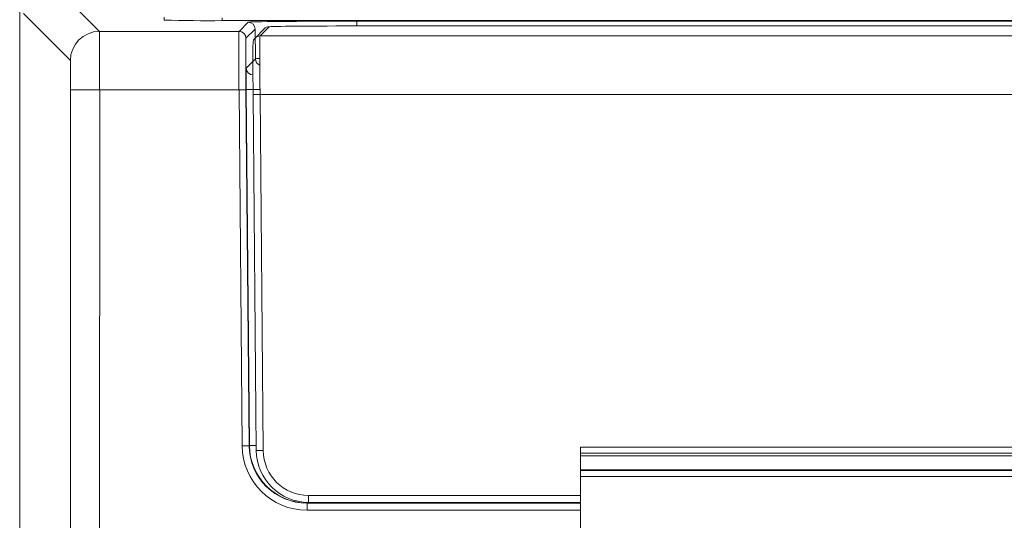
# Model space of a CAD drawing. Header units: millimetres. Extents: x 0 to 2100, y 0 to 1485.
# Tile 38 of 66: x 506 to 540, y 1315 to 1332. Entities that reach past the tile are written whole.
import ezdxf

# ---------------------------------------------------------------- set-up
doc = ezdxf.new("R2010")
doc.units = ezdxf.units.MM
doc.header["$LTSCALE"] = 5

msp = doc.modelspace()

# ---------------------------------------------------------------- linework, layer by layer
at = {"color": 7, "linetype": 'Continuous', "lineweight": 15}
for p, q in [((506.269, 1365.906), (506.269, 1300.614)), ((507.403, 1333.019), (509.016, 1331.407)), ((508.016, 1330.407), (506.403, 1332.02)), ((511.243, 1331.895), (511.243, 1331.795)), ((513.243, 1331.878), (513.243, 1331.778)), ((513.243, 1331.778), (581.243, 1331.778)), ((513.824, 1331.407), (514.14, 1331.726)), ((517.88, 1331.758), (576.302, 1331.758)), ((509.016, 1331.407), (513.824, 1331.407)), ((514.38, 1331.488), (514.064, 1331.169)), ((514.694, 1331.495), (514.38, 1331.178)), ((514.389, 1330.464), (514.38, 1331.488)), ((514.864, 1331.566), (514.55, 1331.249)), ((575.411, 1331.594), (518.124, 1331.594)), ((514.55, 1331.249), (660.728, 1331.249)), ((514.073, 1330.145), (514.389, 1330.464)), ((508.023, 1313.425), (508.024, 1329.398)), ((509.024, 1329.39), (509.023, 1313.417)), ((513.824, 1329.39), (509.024, 1329.39)), ((513.932, 1317.131), (513.824, 1329.39)), ((514.064, 1329.394), (514.172, 1317.135)), ((514.073, 1329.405), (514.313, 1329.407)), ((514.18, 1317.143), (514.073, 1329.405)), ((514.418, 1316.967), (514.31, 1329.232)), ((660.728, 1329.232), (514.55, 1329.232)), ((514.55, 1329.232), (514.658, 1316.967)), ((514.172, 1317.135), (514.18, 1317.143)), ((514.18, 1317.143), (514.42, 1317.145)), ((525.592, 1317.082), (575.592, 1317.082)), ((525.592, 1316.882), (575.592, 1316.882)), ((525.592, 1316.882), (525.592, 1316.782)), ((575.592, 1316.782), (525.592, 1316.782)), ((525.592, 1316.302), (525.592, 1316.782)), ((525.592, 1316.302), (575.592, 1316.302)), ((525.592, 1316.302), (525.592, 1316.278)), ((575.592, 1316.278), (525.592, 1316.278)), ((575.592, 1316.078), (525.592, 1316.078)), ((525.592, 1308.652), (525.592, 1316.078)), ((516.218, 1315.183), (516.218, 1315.421)), ((516.18, 1315.161), (516.172, 1315.153)), ((516.172, 1314.911), (516.172, 1315.153)), ((525.592, 1315.183), (516.218, 1315.183))]:
    msp.add_line(p, q, dxfattribs=at)
at = {"color": 8, "linetype": 'Continuous', "lineweight": 15}
for p, q in [((517.88, 1331.758), (517.88, 1331.594)), ((514.549, 1329.407), (514.313, 1329.407)), ((516.218, 1315.421), (525.592, 1315.421)), ((516.172, 1315.153), (525.592, 1315.153)), ((516.18, 1315.161), (516.18, 1315.184)), ((525.592, 1315.161), (516.18, 1315.161)), ((525.592, 1314.911), (516.172, 1314.911))]:
    msp.add_line(p, q, dxfattribs=at)
at = {"color": 7, "linetype": 'Continuous', "lineweight": 15, "flags": 128}
for points in [[(525.592, 1317.082), (525.592, 1317.079), (525.592, 1317.067), (525.592, 1317.049), (525.592, 1317.024), (525.592, 1316.994), (525.592, 1316.959), (525.592, 1316.921), (525.592, 1316.882)], [(525.592, 1316.278), (525.592, 1316.273), (525.592, 1316.26), (525.592, 1316.241), (525.592, 1316.216), (525.592, 1316.187), (525.592, 1316.153), (525.592, 1316.116), (525.592, 1316.078)]]:
    msp.add_lwpolyline(points, dxfattribs=at)
at = {"color": 7, "linetype": 'Continuous', "lineweight": 15}
for centre, radius, start, end in [((512.743, 1389.087), 57.312, 268.50021, 270.49983), ((514.14, 1331.486), 0.24, 0.5051, 89.9949), ((509.016, 1330.407), 1, 90.0051, 179.9949), ((513.824, 1331.167), 0.24, 0.5051, 89.9949), ((514.55, 1331.009), 0.24, 135.2504, 180.5049), ((508.779, 1358.632), 29.243, 268.5203, 270.4797), ((513.822, 1336.409), 7.019, 270.0203, 271.9796), ((514.43, 1335.967), 6.737, 268.9794, 271.0206), ((513.93, 1324.15), 7.019, 270.0203, 271.9796), ((514.538, 1323.703), 6.737, 268.9794, 271.0206)]:
    msp.add_arc(centre, radius, start, end, dxfattribs=at)
at = {"color": 8, "linetype": 'Continuous', "lineweight": 15}
for centre, start, end in [((514.864, 1331.326), 89.9951, 135.2496), ((514.55, 1331.009), 89.9951, 135.2496), ((514.629, 1330.466), 180.5052, 249.4232), ((514.313, 1330.147), 180.5051, 268.2505)]:
    msp.add_arc(centre, 0.24, start, end, dxfattribs=at)
at = {"color": 7, "linetype": 'Continuous', "lineweight": 15}
for centre, major_axis, ratio, start_param, end_param in [((517.88, 1331.726), (3.74, 0), 0.008727, 1.570872, 3.132943), ((509.015, 1329.407), (0, 2), 0.004363, 4.703662, 6.274459), ((513.839, 1329.407), (-0.015, 2), 0.007679, 0.008668, 1.579464), ((518.124, 1331.566), (3.26, 0), 0.008728, 1.570947, 3.132942), ((514.079, 1329.409), (-0.015, 1.76), 0.008726, 0.00865, 1.579447), ((514.565, 1329.249), (-0.015, 2), 0.007679, 0.008668, 1.579464), ((514.325, 1329.247), (-0.015, 1.76), 0.008726, 0.00865, 1.579447), ((508.015, 1329.407), (0, 1), 0.008727, 4.703662, 6.274459), ((514.079, 1329.405), (-0.006, 0.74), 0.008726, 0.00865, 1.57072), ((516.172, 1317.151), (2.24, 0), 0.999925, 3.150395, 4.712389), ((516.172, 1317.153), (1.997, 0.107), 0.999915, 3.096984, 4.658977), ((516.18, 1317.161), (1.408, 1.42), 0.999943, 2.360577, 3.92257), ((516.218, 1316.983), (1.5, -0.994), 0.999928, 3.735616, 5.297685), ((516.218, 1316.981), (1.327, -0.82), 0.999915, 3.703917, 5.265986)]:
    msp.add_ellipse(centre, major_axis=major_axis, ratio=ratio, start_param=start_param, end_param=end_param, dxfattribs=at)
at = {"color": 8, "linetype": 'Continuous', "lineweight": 15}
msp.add_ellipse((517.889, 1330.466), major_axis=(3.5, 0.002), ratio=0.008128, start_param=2.842689, end_param=3.132932, dxfattribs=at)

doc.saveas('drawing.dxf')
